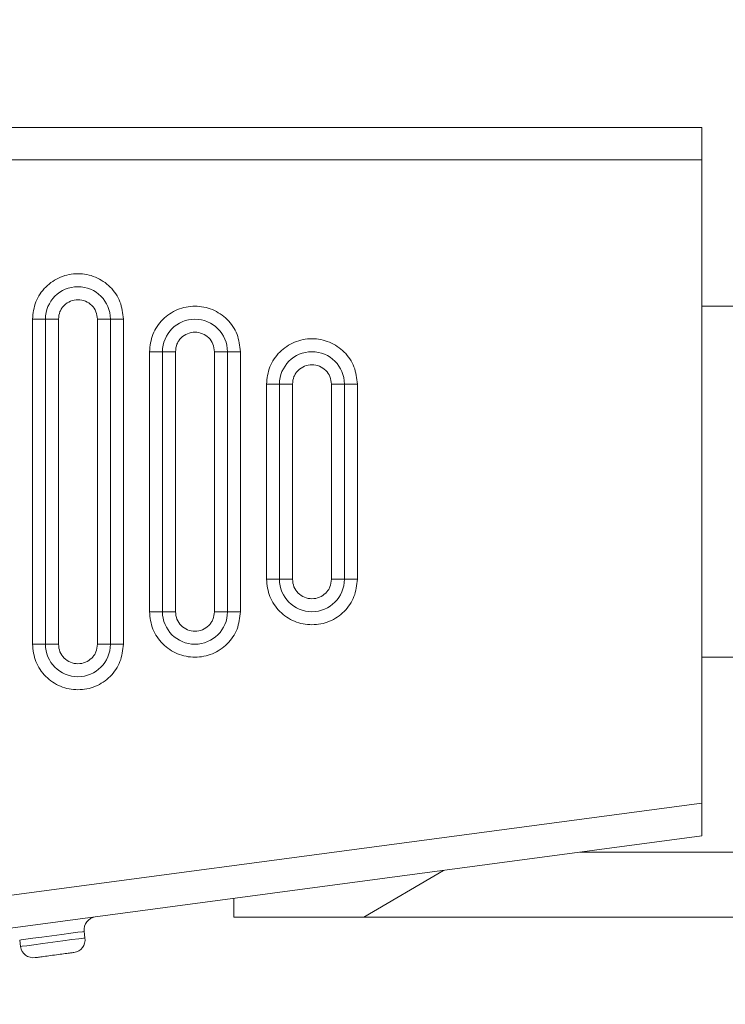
# Model space of a CAD drawing. Header units: inches. Extents: x 0.54 to 10.46, y 0.74 to 7.76.
# Tile 26 of 52: x 6.65 to 6.84, y 4.87 to 5.14. Entities that reach past the tile are written whole.
import ezdxf

# ---------------------------------------------------------------- set-up
doc = ezdxf.new("R2010")
doc.units = ezdxf.units.IN
doc.header["$MEASUREMENT"] = 0
doc.layers.add('BG', color=7, linetype='Continuous')
doc.layers.add('MCG-INT-4FT', color=7, linetype='Continuous')

# ---------------------------------------------------------------- blocks, each defined once
blk = doc.blocks.new('block 2')
at = {"layer": 'BG', "true_color": 0xffffff}
h = blk.add_hatch(color=7, dxfattribs=at)
h.dxf.hatch_style = 2
edge = h.paths.add_edge_path()
edge.add_spline(control_points=[(10.29599, 0.90612), (10.29599, 0.90612), (0.87112, 0.90612), (0.87112, 0.90612), (0.87016, 0.90612), (0.86938, 0.90689), (0.86938, 0.90785), (0.86938, 0.90785), (0.86938, 7.59215), (0.86938, 7.59215), (0.86938, 7.59311), (0.87016, 7.59389), (0.87112, 7.59389), (0.87112, 7.59389), (10.29599, 7.59389), (10.29599, 7.59389), (10.29696, 7.59389), (10.29773, 7.59311), (10.29773, 7.59215), (10.29773, 7.59215), (10.29773, 0.90785), (10.29773, 0.90785), (10.29773, 0.90689), (10.29696, 0.90612), (10.29599, 0.90612)], knot_values=[0, 0, 0, 0, 1, 1, 1, 2, 2, 2, 3, 3, 3, 4, 4, 4, 5, 5, 5, 6, 6, 6, 7, 7, 7, 8, 8, 8, 8], degree=3, periodic=1)
h.paths.add_polyline_path([(0.87286, 0.90959), (10.29426, 0.90959), (10.29426, 7.59042), (0.87286, 7.59042)])
at = {"layer": 'BG', "lineweight": 0}
blk.add_open_spline([(10.29599, 0.90612), (10.29599, 0.90612), (0.87112, 0.90612), (0.87112, 0.90612), (0.87016, 0.90612), (0.86938, 0.90689), (0.86938, 0.90785), (0.86938, 0.90785), (0.86938, 7.59215), (0.86938, 7.59215), (0.86938, 7.59311), (0.87016, 7.59389), (0.87112, 7.59389), (0.87112, 7.59389), (10.29599, 7.59389), (10.29599, 7.59389), (10.29696, 7.59389), (10.29773, 7.59311), (10.29773, 7.59215), (10.29773, 7.59215), (10.29773, 0.90785), (10.29773, 0.90785), (10.29773, 0.90689), (10.29696, 0.90612), (10.29599, 0.90612)], degree=3, knots=[0, 0, 0, 0, 1, 1, 1, 2, 2, 2, 3, 3, 3, 4, 4, 4, 5, 5, 5, 6, 6, 6, 7, 7, 7, 8, 8, 8, 8], dxfattribs=at)
blk = doc.blocks.new('block 62')
at = {"layer": 'BG', "true_color": 0xffffff}
h = blk.add_hatch(color=7, dxfattribs=at)
h.dxf.hatch_style = 2
edge = h.paths.add_edge_path()
edge.add_spline(control_points=[(10.46309, 0.739), (10.46309, 0.739), (0.53691, 0.739), (0.53691, 0.739), (0.53595, 0.739), (0.53517, 0.73978), (0.53517, 0.74074), (0.53517, 0.74074), (0.53517, 7.75926), (0.53517, 7.75926), (0.53517, 7.76022), (0.53595, 7.761), (0.53691, 7.761), (0.53691, 7.761), (10.46309, 7.761), (10.46309, 7.761), (10.46406, 7.761), (10.46483, 7.76022), (10.46483, 7.75926), (10.46483, 7.75926), (10.46483, 0.74074), (10.46483, 0.74074), (10.46483, 0.73978), (10.46406, 0.739), (10.46309, 0.739)], knot_values=[0, 0, 0, 0, 1, 1, 1, 2, 2, 2, 3, 3, 3, 4, 4, 4, 5, 5, 5, 6, 6, 6, 7, 7, 7, 8, 8, 8, 8], degree=3, periodic=1)
h.paths.add_polyline_path([(0.53864, 0.74248), (10.46136, 0.74248), (10.46136, 7.75752), (0.53864, 7.75752)])
at = {"layer": 'BG', "lineweight": 0}
blk.add_open_spline([(10.46309, 0.739), (10.46309, 0.739), (0.53691, 0.739), (0.53691, 0.739), (0.53595, 0.739), (0.53517, 0.73978), (0.53517, 0.74074), (0.53517, 0.74074), (0.53517, 7.75926), (0.53517, 7.75926), (0.53517, 7.76022), (0.53595, 7.761), (0.53691, 7.761), (0.53691, 7.761), (10.46309, 7.761), (10.46309, 7.761), (10.46406, 7.761), (10.46483, 7.76022), (10.46483, 7.75926), (10.46483, 7.75926), (10.46483, 0.74074), (10.46483, 0.74074), (10.46483, 0.73978), (10.46406, 0.739), (10.46309, 0.739)], degree=3, knots=[0, 0, 0, 0, 1, 1, 1, 2, 2, 2, 3, 3, 3, 4, 4, 4, 5, 5, 5, 6, 6, 6, 7, 7, 7, 8, 8, 8, 8], dxfattribs=at)
blk = doc.blocks.new('block 1333')
at = {"layer": 'MCG-INT-4FT', "color": 7, "lineweight": 5, "true_color": 0xffffff}
blk.add_lwpolyline([(6.66089, 4.97201), (6.66089, 5.06025)], dxfattribs=at)
blk = doc.blocks.new('block 1334')
at = {"layer": 'MCG-INT-4FT', "color": 7, "lineweight": 5, "true_color": 0xffffff}
blk.add_open_spline([(6.66089, 5.06025), (6.66097, 5.06096), (6.66105, 5.06167), (6.66131, 5.06232), (6.66143, 5.06263), (6.6616, 5.06293), (6.66179, 5.06321), (6.66198, 5.06349), (6.6622, 5.06375), (6.66244, 5.06399), (6.66293, 5.06448), (6.66352, 5.06487), (6.66416, 5.06514), (6.6648, 5.0654), (6.66549, 5.06554), (6.66619, 5.06554), (6.66688, 5.06554), (6.66757, 5.0654), (6.66821, 5.06514), (6.66885, 5.06487), (6.66943, 5.06448), (6.66993, 5.06399), (6.67042, 5.06351), (6.67082, 5.06293), (6.67106, 5.06229), (6.67131, 5.06165), (6.6714, 5.06095), (6.67148, 5.06025)], degree=3, knots=[0, 0, 0, 0, 1, 1, 1, 2, 2, 2, 3, 3, 3, 4, 4, 4, 5, 5, 5, 6, 6, 6, 7, 7, 7, 8, 8, 8, 9, 9, 9, 9], dxfattribs=at)
blk = doc.blocks.new('block 1335')
at = {"layer": 'MCG-INT-4FT', "color": 7, "lineweight": 5, "true_color": 0xffffff}
blk.add_lwpolyline([(6.67148, 5.06025), (6.67148, 4.97201)], dxfattribs=at)
blk = doc.blocks.new('block 1336')
at = {"layer": 'MCG-INT-4FT', "color": 7, "lineweight": 5, "true_color": 0xffffff}
blk.add_open_spline([(6.66089, 4.97201), (6.66098, 4.97131), (6.66106, 4.97061), (6.66131, 4.96996), (6.66155, 4.96933), (6.66195, 4.96875), (6.66244, 4.96826), (6.66294, 4.96777), (6.66352, 4.96738), (6.66416, 4.96712), (6.6648, 4.96685), (6.66549, 4.96671), (6.66619, 4.96671), (6.66688, 4.96671), (6.66757, 4.96685), (6.66821, 4.96712), (6.66885, 4.96738), (6.66944, 4.96778), (6.66993, 4.96826), (6.67017, 4.9685), (6.67039, 4.96876), (6.67059, 4.96905), (6.67078, 4.96932), (6.67094, 4.96962), (6.67106, 4.96993), (6.67132, 4.97059), (6.6714, 4.9713), (6.67148, 4.97201)], degree=3, knots=[0, 0, 0, 0, 1, 1, 1, 2, 2, 2, 3, 3, 3, 4, 4, 4, 5, 5, 5, 6, 6, 6, 7, 7, 7, 8, 8, 8, 9, 9, 9, 9], dxfattribs=at)
blk = doc.blocks.new('block 1337')
at = {"layer": 'MCG-INT-4FT', "color": 7, "lineweight": 5, "true_color": 0xffffff}
blk.add_lwpolyline([(6.67501, 5.06025), (6.67501, 4.97201)], dxfattribs=at)
blk = doc.blocks.new('block 1338')
at = {"layer": 'MCG-INT-4FT', "color": 7, "lineweight": 5, "true_color": 0xffffff}
blk.add_lwpolyline([(6.67501, 4.97201), (6.67148, 4.97201)], dxfattribs=at)
blk = doc.blocks.new('block 1339')
at = {"layer": 'MCG-INT-4FT', "color": 7, "lineweight": 5, "true_color": 0xffffff}
blk.add_lwpolyline([(6.67148, 5.06025), (6.67501, 5.06025)], dxfattribs=at)
blk = doc.blocks.new('block 1350')
at = {"layer": 'MCG-INT-4FT', "color": 7, "lineweight": 5, "true_color": 0xffffff}
blk.add_lwpolyline([(6.69266, 4.98083), (6.69266, 5.05142)], dxfattribs=at)
blk = doc.blocks.new('block 1351')
at = {"layer": 'MCG-INT-4FT', "color": 7, "lineweight": 5, "true_color": 0xffffff}
blk.add_open_spline([(6.69266, 5.05142), (6.69274, 5.05213), (6.69282, 5.05284), (6.69307, 5.0535), (6.6932, 5.05381), (6.69336, 5.05411), (6.69355, 5.05438), (6.69375, 5.05467), (6.69397, 5.05493), (6.69421, 5.05517), (6.6947, 5.05565), (6.69529, 5.05605), (6.69593, 5.05631), (6.69657, 5.05658), (6.69726, 5.05672), (6.69795, 5.05672), (6.69865, 5.05672), (6.69934, 5.05658), (6.69998, 5.05631), (6.70062, 5.05605), (6.7012, 5.05566), (6.7017, 5.05517), (6.70218, 5.05468), (6.70259, 5.0541), (6.70283, 5.05347), (6.70308, 5.05282), (6.70316, 5.05212), (6.70325, 5.05142)], degree=3, knots=[0, 0, 0, 0, 1, 1, 1, 2, 2, 2, 3, 3, 3, 4, 4, 4, 5, 5, 5, 6, 6, 6, 7, 7, 7, 8, 8, 8, 9, 9, 9, 9], dxfattribs=at)
blk = doc.blocks.new('block 1352')
at = {"layer": 'MCG-INT-4FT', "color": 7, "lineweight": 5, "true_color": 0xffffff}
blk.add_lwpolyline([(6.70325, 5.05142), (6.70325, 4.98083)], dxfattribs=at)
blk = doc.blocks.new('block 1353')
at = {"layer": 'MCG-INT-4FT', "color": 7, "lineweight": 5, "true_color": 0xffffff}
blk.add_open_spline([(6.69266, 4.98083), (6.69274, 4.98013), (6.69282, 4.97943), (6.69307, 4.97878), (6.69332, 4.97815), (6.69372, 4.97757), (6.69421, 4.97709), (6.6947, 4.9766), (6.69529, 4.97621), (6.69593, 4.97594), (6.69657, 4.97568), (6.69726, 4.97554), (6.69795, 4.97554), (6.69865, 4.97554), (6.69934, 4.97567), (6.69998, 4.97594), (6.70062, 4.97621), (6.7012, 4.9766), (6.7017, 4.97709), (6.70194, 4.97733), (6.70216, 4.97759), (6.70235, 4.97787), (6.70254, 4.97815), (6.70271, 4.97845), (6.70283, 4.97876), (6.70309, 4.97941), (6.70317, 4.98012), (6.70325, 4.98083)], degree=3, knots=[0, 0, 0, 0, 1, 1, 1, 2, 2, 2, 3, 3, 3, 4, 4, 4, 5, 5, 5, 6, 6, 6, 7, 7, 7, 8, 8, 8, 9, 9, 9, 9], dxfattribs=at)
blk = doc.blocks.new('block 1361')
at = {"layer": 'MCG-INT-4FT', "color": 7, "lineweight": 5, "true_color": 0xffffff}
blk.add_lwpolyline([(6.70678, 5.05142), (6.70678, 4.98083)], dxfattribs=at)
blk = doc.blocks.new('block 1362')
at = {"layer": 'MCG-INT-4FT', "color": 7, "lineweight": 5, "true_color": 0xffffff}
blk.add_open_spline([(6.70678, 4.98083), (6.70671, 4.98083), (6.70651, 4.98083), (6.70651, 4.98083), (6.70651, 4.98083), (6.70618, 4.98083), (6.70618, 4.98083), (6.70618, 4.98083), (6.70574, 4.98083), (6.70574, 4.98083), (6.70574, 4.98083), (6.70521, 4.98083), (6.70521, 4.98083), (6.70521, 4.98083), (6.7046, 4.98083), (6.7046, 4.98083), (6.7046, 4.98083), (6.70394, 4.98083), (6.70394, 4.98083), (6.70394, 4.98083), (6.70325, 4.98083), (6.70325, 4.98083)], degree=3, knots=[0, 0, 0, 0, 1, 1, 1, 2, 2, 2, 3, 3, 3, 4, 4, 4, 5, 5, 5, 6, 6, 6, 7, 7, 7, 7], dxfattribs=at)
blk = doc.blocks.new('block 1363')
at = {"layer": 'MCG-INT-4FT', "color": 7, "lineweight": 5, "true_color": 0xffffff}
blk.add_lwpolyline([(6.70325, 5.05142), (6.70678, 5.05142)], dxfattribs=at)
blk = doc.blocks.new('block 1367')
at = {"layer": 'MCG-INT-4FT', "color": 7, "lineweight": 5, "true_color": 0xffffff}
blk.add_lwpolyline([(6.72442, 4.98966), (6.72442, 5.0426)], dxfattribs=at)
blk = doc.blocks.new('block 1368')
at = {"layer": 'MCG-INT-4FT', "color": 7, "lineweight": 5, "true_color": 0xffffff}
blk.add_open_spline([(6.72442, 5.0426), (6.7245, 5.04331), (6.72458, 5.04402), (6.72484, 5.04467), (6.72496, 5.04498), (6.72513, 5.04528), (6.72532, 5.04556), (6.72551, 5.04584), (6.72573, 5.0461), (6.72598, 5.04634), (6.72647, 5.04683), (6.72705, 5.04722), (6.72769, 5.04749), (6.72833, 5.04776), (6.72903, 5.04789), (6.72972, 5.04789), (6.73041, 5.04789), (6.73111, 5.04775), (6.73174, 5.04749), (6.73238, 5.04722), (6.73297, 5.04683), (6.73346, 5.04634), (6.73395, 5.04586), (6.73435, 5.04528), (6.7346, 5.04465), (6.73485, 5.044), (6.73493, 5.0433), (6.73501, 5.0426)], degree=3, knots=[0, 0, 0, 0, 1, 1, 1, 2, 2, 2, 3, 3, 3, 4, 4, 4, 5, 5, 5, 6, 6, 6, 7, 7, 7, 8, 8, 8, 9, 9, 9, 9], dxfattribs=at)
blk = doc.blocks.new('block 1369')
at = {"layer": 'MCG-INT-4FT', "color": 7, "lineweight": 5, "true_color": 0xffffff}
blk.add_lwpolyline([(6.73501, 5.0426), (6.73501, 4.98966)], dxfattribs=at)
blk = doc.blocks.new('block 1370')
at = {"layer": 'MCG-INT-4FT', "color": 7, "lineweight": 5, "true_color": 0xffffff}
blk.add_open_spline([(6.72442, 4.98966), (6.72451, 4.98895), (6.72459, 4.98825), (6.72484, 4.98761), (6.72508, 4.98698), (6.72549, 4.9864), (6.72598, 4.98591), (6.72647, 4.98542), (6.72705, 4.98503), (6.72769, 4.98476), (6.72833, 4.9845), (6.72903, 4.98436), (6.72972, 4.98436), (6.73041, 4.98436), (6.7311, 4.9845), (6.73174, 4.98476), (6.73238, 4.98503), (6.73297, 4.98543), (6.73346, 4.98591), (6.73371, 4.98615), (6.73393, 4.98641), (6.73412, 4.98669), (6.73431, 4.98697), (6.73447, 4.98727), (6.7346, 4.98758), (6.73486, 4.98823), (6.73493, 4.98894), (6.73501, 4.98966)], degree=3, knots=[0, 0, 0, 0, 1, 1, 1, 2, 2, 2, 3, 3, 3, 4, 4, 4, 5, 5, 5, 6, 6, 6, 7, 7, 7, 8, 8, 8, 9, 9, 9, 9], dxfattribs=at)
blk = doc.blocks.new('block 1371')
at = {"layer": 'MCG-INT-4FT', "color": 7, "lineweight": 5, "true_color": 0xffffff}
blk.add_lwpolyline([(6.72089, 4.98966), (6.72089, 5.0426)], dxfattribs=at)
blk = doc.blocks.new('block 1372')
at = {"layer": 'MCG-INT-4FT', "color": 7, "lineweight": 5, "true_color": 0xffffff}
blk.add_lwpolyline([(6.72442, 5.0426), (6.72089, 5.0426)], dxfattribs=at)
blk = doc.blocks.new('block 1373')
at = {"layer": 'MCG-INT-4FT', "color": 7, "lineweight": 5, "true_color": 0xffffff}
blk.add_lwpolyline([(6.72442, 4.98966), (6.72089, 4.98966)], dxfattribs=at)
blk = doc.blocks.new('block 1374')
at = {"layer": 'MCG-INT-4FT', "color": 7, "lineweight": 5, "true_color": 0xffffff}
blk.add_lwpolyline([(6.68913, 4.98083), (6.68913, 5.05142)], dxfattribs=at)
blk = doc.blocks.new('block 1375')
at = {"layer": 'MCG-INT-4FT', "color": 7, "lineweight": 5, "true_color": 0xffffff}
blk.add_lwpolyline([(6.69266, 5.05142), (6.68913, 5.05142)], dxfattribs=at)
blk = doc.blocks.new('block 1376')
at = {"layer": 'MCG-INT-4FT', "color": 7, "lineweight": 5, "true_color": 0xffffff}
blk.add_lwpolyline([(6.69266, 4.98083), (6.68913, 4.98083)], dxfattribs=at)
blk = doc.blocks.new('block 1377')
at = {"layer": 'MCG-INT-4FT', "color": 7, "lineweight": 5, "true_color": 0xffffff}
blk.add_lwpolyline([(6.73854, 5.0426), (6.73854, 4.98966)], dxfattribs=at)
blk = doc.blocks.new('block 1378')
at = {"layer": 'MCG-INT-4FT', "color": 7, "lineweight": 5, "true_color": 0xffffff}
blk.add_lwpolyline([(6.73854, 4.98966), (6.73501, 4.98966)], dxfattribs=at)
blk = doc.blocks.new('block 1379')
at = {"layer": 'MCG-INT-4FT', "color": 7, "lineweight": 5, "true_color": 0xffffff}
blk.add_lwpolyline([(6.73501, 5.0426), (6.73854, 5.0426)], dxfattribs=at)
blk = doc.blocks.new('block 1380')
at = {"layer": 'MCG-INT-4FT', "color": 7, "lineweight": 5, "true_color": 0xffffff}
blk.add_lwpolyline([(6.65736, 4.97201), (6.65736, 5.06025)], dxfattribs=at)
blk = doc.blocks.new('block 1381')
at = {"layer": 'MCG-INT-4FT', "color": 7, "lineweight": 5, "true_color": 0xffffff}
blk.add_lwpolyline([(6.66089, 5.06025), (6.65736, 5.06025)], dxfattribs=at)
blk = doc.blocks.new('block 1382')
at = {"layer": 'MCG-INT-4FT', "color": 7, "lineweight": 5, "true_color": 0xffffff}
blk.add_lwpolyline([(6.66089, 4.97201), (6.65736, 4.97201)], dxfattribs=at)
blk = doc.blocks.new('block 1387')
at = {"layer": 'MCG-INT-4FT', "color": 7, "lineweight": 5, "true_color": 0xffffff}
blk.add_open_spline([(6.65736, 4.97201), (6.65736, 4.96713), (6.66131, 4.96318), (6.66619, 4.96318), (6.67106, 4.96318), (6.67501, 4.96713), (6.67501, 4.97201)], degree=3, knots=[0, 0, 0, 0, 1, 1, 1, 2, 2, 2, 2], dxfattribs=at)
blk = doc.blocks.new('block 1388')
at = {"layer": 'MCG-INT-4FT', "color": 7, "lineweight": 5, "true_color": 0xffffff}
blk.add_open_spline([(6.70678, 5.05142), (6.70678, 5.0563), (6.70283, 5.06025), (6.69795, 5.06025), (6.69308, 5.06025), (6.68913, 5.0563), (6.68913, 5.05142)], degree=3, knots=[0, 0, 0, 0, 1, 1, 1, 2, 2, 2, 2], dxfattribs=at)
blk = doc.blocks.new('block 1389')
at = {"layer": 'MCG-INT-4FT', "color": 7, "lineweight": 5, "true_color": 0xffffff}
blk.add_open_spline([(6.67501, 5.06025), (6.67501, 5.06512), (6.67106, 5.06907), (6.66619, 5.06907), (6.66131, 5.06907), (6.65736, 5.06512), (6.65736, 5.06025)], degree=3, knots=[0, 0, 0, 0, 1, 1, 1, 2, 2, 2, 2], dxfattribs=at)
blk = doc.blocks.new('block 1390')
at = {"layer": 'MCG-INT-4FT', "color": 7, "lineweight": 5, "true_color": 0xffffff}
blk.add_open_spline([(6.68913, 4.98083), (6.68913, 4.97596), (6.69308, 4.97201), (6.69795, 4.97201), (6.70283, 4.97201), (6.70678, 4.97596), (6.70678, 4.98083)], degree=3, knots=[0, 0, 0, 0, 1, 1, 1, 2, 2, 2, 2], dxfattribs=at)
blk = doc.blocks.new('block 1391')
at = {"layer": 'MCG-INT-4FT', "color": 7, "lineweight": 5, "true_color": 0xffffff}
blk.add_open_spline([(6.73854, 5.0426), (6.73854, 5.04747), (6.73459, 5.05142), (6.72972, 5.05142), (6.72485, 5.05142), (6.72089, 5.04747), (6.72089, 5.0426)], degree=3, knots=[0, 0, 0, 0, 1, 1, 1, 2, 2, 2, 2], dxfattribs=at)
blk = doc.blocks.new('block 1392')
at = {"layer": 'MCG-INT-4FT', "color": 7, "lineweight": 5, "true_color": 0xffffff}
blk.add_open_spline([(6.72089, 4.98966), (6.72089, 4.98478), (6.72485, 4.98083), (6.72972, 4.98083), (6.73459, 4.98083), (6.73854, 4.98478), (6.73854, 4.98966)], degree=3, knots=[0, 0, 0, 0, 1, 1, 1, 2, 2, 2, 2], dxfattribs=at)
blk = doc.blocks.new('block 1399')
at = {"layer": 'MCG-INT-4FT', "color": 7, "lineweight": 5, "true_color": 0xffffff}
blk.add_lwpolyline([(6.65383, 5.06025), (6.65736, 5.06025)], dxfattribs=at)
blk = doc.blocks.new('block 1400')
at = {"layer": 'MCG-INT-4FT', "color": 7, "lineweight": 5, "true_color": 0xffffff}
blk.add_open_spline([(6.67854, 5.06025), (6.67835, 5.06186), (6.67817, 5.06348), (6.6776, 5.06497), (6.67703, 5.06646), (6.67608, 5.06784), (6.67492, 5.06898), (6.67376, 5.07013), (6.6724, 5.07104), (6.67091, 5.07166), (6.66942, 5.07228), (6.6678, 5.0726), (6.66619, 5.0726), (6.66457, 5.0726), (6.66295, 5.07228), (6.66146, 5.07166), (6.65997, 5.07104), (6.65861, 5.07013), (6.65745, 5.06898), (6.65629, 5.06784), (6.65534, 5.06646), (6.65477, 5.06497), (6.6542, 5.06348), (6.65402, 5.06186), (6.65383, 5.06025)], degree=3, knots=[0, 0, 0, 0, 1, 1, 1, 2, 2, 2, 3, 3, 3, 4, 4, 4, 5, 5, 5, 6, 6, 6, 7, 7, 7, 8, 8, 8, 8], dxfattribs=at)
blk = doc.blocks.new('block 1401')
at = {"layer": 'MCG-INT-4FT', "color": 7, "lineweight": 5, "true_color": 0xffffff}
blk.add_lwpolyline([(6.67854, 5.06025), (6.67501, 5.06025)], dxfattribs=at)
blk = doc.blocks.new('block 1402')
at = {"layer": 'MCG-INT-4FT', "color": 7, "lineweight": 5, "true_color": 0xffffff}
blk.add_lwpolyline([(6.6856, 5.05142), (6.68913, 5.05142)], dxfattribs=at)
blk = doc.blocks.new('block 1403')
at = {"layer": 'MCG-INT-4FT', "color": 7, "lineweight": 5, "true_color": 0xffffff}
blk.add_open_spline([(6.71031, 5.05142), (6.71012, 5.05304), (6.70993, 5.05465), (6.70937, 5.05614), (6.7088, 5.05764), (6.70785, 5.05901), (6.70669, 5.06016), (6.70553, 5.0613), (6.70417, 5.06222), (6.70268, 5.06284), (6.70119, 5.06345), (6.69957, 5.06378), (6.69795, 5.06378), (6.69633, 5.06378), (6.69471, 5.06345), (6.69322, 5.06284), (6.69174, 5.06222), (6.69037, 5.0613), (6.68922, 5.06016), (6.68806, 5.05901), (6.68711, 5.05764), (6.68654, 5.05614), (6.68597, 5.05465), (6.68578, 5.05304), (6.6856, 5.05142)], degree=3, knots=[0, 0, 0, 0, 1, 1, 1, 2, 2, 2, 3, 3, 3, 4, 4, 4, 5, 5, 5, 6, 6, 6, 7, 7, 7, 8, 8, 8, 8], dxfattribs=at)
blk = doc.blocks.new('block 1404')
at = {"layer": 'MCG-INT-4FT', "color": 7, "lineweight": 5, "true_color": 0xffffff}
blk.add_lwpolyline([(6.71031, 5.05142), (6.70678, 5.05142)], dxfattribs=at)
blk = doc.blocks.new('block 1405')
at = {"layer": 'MCG-INT-4FT', "color": 7, "lineweight": 5, "true_color": 0xffffff}
blk.add_lwpolyline([(6.71736, 5.0426), (6.72089, 5.0426)], dxfattribs=at)
blk = doc.blocks.new('block 1406')
at = {"layer": 'MCG-INT-4FT', "color": 7, "lineweight": 5, "true_color": 0xffffff}
blk.add_open_spline([(6.74207, 5.0426), (6.74189, 5.04421), (6.7417, 5.04583), (6.74113, 5.04732), (6.74056, 5.04882), (6.73961, 5.05019), (6.73845, 5.05133), (6.7373, 5.05248), (6.73594, 5.05339), (6.73445, 5.05401), (6.73296, 5.05463), (6.73134, 5.05495), (6.72972, 5.05495), (6.7281, 5.05495), (6.72648, 5.05463), (6.72499, 5.05401), (6.7235, 5.05339), (6.72214, 5.05248), (6.72098, 5.05133), (6.71983, 5.05019), (6.71887, 5.04882), (6.7183, 5.04732), (6.71774, 5.04583), (6.71755, 5.04421), (6.71736, 5.0426)], degree=3, knots=[0, 0, 0, 0, 1, 1, 1, 2, 2, 2, 3, 3, 3, 4, 4, 4, 5, 5, 5, 6, 6, 6, 7, 7, 7, 8, 8, 8, 8], dxfattribs=at)
blk = doc.blocks.new('block 1407')
at = {"layer": 'MCG-INT-4FT', "color": 7, "lineweight": 5, "true_color": 0xffffff}
blk.add_lwpolyline([(6.74207, 5.0426), (6.73854, 5.0426)], dxfattribs=at)
blk = doc.blocks.new('block 1414')
at = {"layer": 'MCG-INT-4FT', "color": 7, "lineweight": 5, "true_color": 0xffffff}
blk.add_lwpolyline([(6.67501, 4.97201), (6.67854, 4.97201)], dxfattribs=at)
blk = doc.blocks.new('block 1415')
at = {"layer": 'MCG-INT-4FT', "color": 7, "lineweight": 5, "true_color": 0xffffff}
blk.add_open_spline([(6.65383, 4.97201), (6.65402, 4.97039), (6.6542, 4.96878), (6.65477, 4.96729), (6.65534, 4.96579), (6.65629, 4.96442), (6.65745, 4.96327), (6.65861, 4.96213), (6.65997, 4.96121), (6.66146, 4.96059), (6.66295, 4.95998), (6.66457, 4.95965), (6.66619, 4.95965), (6.6678, 4.95965), (6.66942, 4.95998), (6.67091, 4.96059), (6.6724, 4.96121), (6.67376, 4.96213), (6.67492, 4.96327), (6.67608, 4.96442), (6.67703, 4.96579), (6.6776, 4.96729), (6.67817, 4.96878), (6.67835, 4.97039), (6.67854, 4.97201)], degree=3, knots=[0, 0, 0, 0, 1, 1, 1, 2, 2, 2, 3, 3, 3, 4, 4, 4, 5, 5, 5, 6, 6, 6, 7, 7, 7, 8, 8, 8, 8], dxfattribs=at)
blk = doc.blocks.new('block 1416')
at = {"layer": 'MCG-INT-4FT', "color": 7, "lineweight": 5, "true_color": 0xffffff}
blk.add_lwpolyline([(6.65383, 4.97201), (6.65736, 4.97201)], dxfattribs=at)
blk = doc.blocks.new('block 1417')
at = {"layer": 'MCG-INT-4FT', "color": 7, "lineweight": 5, "true_color": 0xffffff}
blk.add_lwpolyline([(6.70678, 4.98083), (6.71031, 4.98083)], dxfattribs=at)
blk = doc.blocks.new('block 1418')
at = {"layer": 'MCG-INT-4FT', "color": 7, "lineweight": 5, "true_color": 0xffffff}
blk.add_open_spline([(6.6856, 4.98083), (6.68578, 4.97922), (6.68597, 4.9776), (6.68654, 4.97611), (6.68711, 4.97461), (6.68806, 4.97324), (6.68922, 4.97209), (6.69037, 4.97095), (6.69174, 4.97004), (6.69322, 4.96942), (6.69471, 4.9688), (6.69633, 4.96848), (6.69795, 4.96848), (6.69957, 4.96848), (6.70119, 4.9688), (6.70268, 4.96942), (6.70417, 4.97004), (6.70553, 4.97095), (6.70669, 4.97209), (6.70785, 4.97324), (6.7088, 4.97461), (6.70937, 4.97611), (6.70993, 4.9776), (6.71012, 4.97922), (6.71031, 4.98083)], degree=3, knots=[0, 0, 0, 0, 1, 1, 1, 2, 2, 2, 3, 3, 3, 4, 4, 4, 5, 5, 5, 6, 6, 6, 7, 7, 7, 8, 8, 8, 8], dxfattribs=at)
blk = doc.blocks.new('block 1419')
at = {"layer": 'MCG-INT-4FT', "color": 7, "lineweight": 5, "true_color": 0xffffff}
blk.add_lwpolyline([(6.6856, 4.98083), (6.68913, 4.98083)], dxfattribs=at)
blk = doc.blocks.new('block 1420')
at = {"layer": 'MCG-INT-4FT', "color": 7, "lineweight": 5, "true_color": 0xffffff}
blk.add_lwpolyline([(6.73854, 4.98966), (6.74207, 4.98966)], dxfattribs=at)
blk = doc.blocks.new('block 1421')
at = {"layer": 'MCG-INT-4FT', "color": 7, "lineweight": 5, "true_color": 0xffffff}
blk.add_open_spline([(6.71736, 4.98966), (6.71755, 4.98804), (6.71774, 4.98643), (6.7183, 4.98493), (6.71887, 4.98344), (6.71983, 4.98206), (6.72098, 4.98092), (6.72214, 4.97978), (6.7235, 4.97886), (6.72499, 4.97824), (6.72648, 4.97762), (6.7281, 4.9773), (6.72972, 4.9773), (6.73134, 4.9773), (6.73296, 4.97762), (6.73445, 4.97824), (6.73594, 4.97886), (6.7373, 4.97978), (6.73845, 4.98092), (6.73961, 4.98206), (6.74056, 4.98344), (6.74113, 4.98493), (6.7417, 4.98643), (6.74189, 4.98804), (6.74207, 4.98966)], degree=3, knots=[0, 0, 0, 0, 1, 1, 1, 2, 2, 2, 3, 3, 3, 4, 4, 4, 5, 5, 5, 6, 6, 6, 7, 7, 7, 8, 8, 8, 8], dxfattribs=at)
blk = doc.blocks.new('block 1422')
at = {"layer": 'MCG-INT-4FT', "color": 7, "lineweight": 5, "true_color": 0xffffff}
blk.add_lwpolyline([(6.71736, 4.98966), (6.72089, 4.98966)], dxfattribs=at)
blk = doc.blocks.new('block 1427')
at = {"layer": 'MCG-INT-4FT', "color": 7, "lineweight": 5, "true_color": 0xffffff}
blk.add_lwpolyline([(6.67854, 4.97201), (6.67854, 5.06025)], dxfattribs=at)
blk = doc.blocks.new('block 1428')
at = {"layer": 'MCG-INT-4FT', "color": 7, "lineweight": 5, "true_color": 0xffffff}
blk.add_lwpolyline([(6.65383, 5.06025), (6.65383, 4.97201)], dxfattribs=at)
blk = doc.blocks.new('block 1429')
at = {"layer": 'MCG-INT-4FT', "color": 7, "lineweight": 5, "true_color": 0xffffff}
blk.add_lwpolyline([(6.6856, 5.05142), (6.6856, 4.98083)], dxfattribs=at)
blk = doc.blocks.new('block 1430')
at = {"layer": 'MCG-INT-4FT', "color": 7, "lineweight": 5, "true_color": 0xffffff}
blk.add_lwpolyline([(6.71031, 4.98083), (6.71031, 5.05142)], dxfattribs=at)
blk = doc.blocks.new('block 1431')
at = {"layer": 'MCG-INT-4FT', "color": 7, "lineweight": 5, "true_color": 0xffffff}
blk.add_lwpolyline([(6.74207, 4.98966), (6.74207, 5.0426)], dxfattribs=at)
blk = doc.blocks.new('block 1432')
at = {"layer": 'MCG-INT-4FT', "color": 7, "lineweight": 5, "true_color": 0xffffff}
blk.add_lwpolyline([(6.71736, 5.0426), (6.71736, 4.98966)], dxfattribs=at)
blk = doc.blocks.new('block 1439')
at = {"layer": 'MCG-INT-4FT', "color": 7, "lineweight": 5, "true_color": 0xffffff}
blk.add_lwpolyline([(6.83561, 4.92885), (6.57202, 4.8937)], dxfattribs=at)
blk = doc.blocks.new('block 1442')
at = {"layer": 'MCG-INT-4FT', "color": 7, "lineweight": 5, "true_color": 0xffffff}
blk.add_lwpolyline([(6.49147, 5.10348), (6.83561, 5.10348)], dxfattribs=at)
blk = doc.blocks.new('block 1443')
at = {"layer": 'MCG-INT-4FT', "color": 7, "lineweight": 5, "true_color": 0xffffff}
blk.add_lwpolyline([(6.83561, 5.10348), (6.83561, 4.92885)], dxfattribs=at)
blk = doc.blocks.new('block 1447')
at = {"layer": 'MCG-INT-4FT', "color": 7, "lineweight": 5, "true_color": 0xffffff}
blk.add_lwpolyline([(6.83561, 5.11231), (6.49147, 5.11231)], dxfattribs=at)
blk = doc.blocks.new('block 1448')
at = {"layer": 'MCG-INT-4FT', "color": 7, "lineweight": 5, "true_color": 0xffffff}
blk.add_lwpolyline([(6.83561, 5.10348), (6.83561, 5.11231)], dxfattribs=at)
blk = doc.blocks.new('block 1450')
at = {"layer": 'MCG-INT-4FT', "color": 7, "lineweight": 5, "true_color": 0xffffff}
blk.add_lwpolyline([(6.83561, 4.91995), (6.83561, 4.92885)], dxfattribs=at)
blk = doc.blocks.new('block 1451')
at = {"layer": 'MCG-INT-4FT', "color": 7, "lineweight": 5, "true_color": 0xffffff}
blk.add_lwpolyline([(6.83561, 4.91995), (6.57318, 4.88496)], dxfattribs=at)
blk = doc.blocks.new('block 1478')
at = {"layer": 'MCG-INT-4FT', "color": 7, "lineweight": 5, "true_color": 0xffffff}
blk.add_open_spline([(6.67089, 4.89798), (6.66896, 4.89773), (6.6676, 4.89595), (6.66786, 4.89402)], degree=3, dxfattribs=at)
blk = doc.blocks.new('block 1479')
at = {"layer": 'MCG-INT-4FT', "color": 7, "lineweight": 5, "true_color": 0xffffff}
blk.add_lwpolyline([(6.66786, 4.89402), (6.66743, 4.89396), (6.66619, 4.8938), (6.66426, 4.89354), (6.66182, 4.89321), (6.65912, 4.89285), (6.65641, 4.89249), (6.65397, 4.89217), (6.65204, 4.89191), (6.6508, 4.89174), (6.65037, 4.89169)], dxfattribs=at)
blk = doc.blocks.new('block 1480')
at = {"layer": 'MCG-INT-4FT', "color": 7, "lineweight": 5, "true_color": 0xffffff}
blk.add_lwpolyline([(6.6506, 4.88994), (6.65103, 4.88999), (6.65227, 4.89016), (6.65421, 4.89042), (6.65665, 4.89074), (6.65935, 4.8911), (6.66205, 4.89146), (6.66449, 4.89179), (6.66643, 4.89205), (6.66767, 4.89221), (6.6681, 4.89227)], dxfattribs=at)
blk = doc.blocks.new('block 1481')
at = {"layer": 'MCG-INT-4FT', "color": 7, "lineweight": 5, "true_color": 0xffffff}
blk.add_open_spline([(6.66506, 4.88831), (6.667, 4.88856), (6.66835, 4.89034), (6.6681, 4.89227)], degree=3, dxfattribs=at)
blk = doc.blocks.new('block 1482')
at = {"layer": 'MCG-INT-4FT', "color": 7, "lineweight": 5, "true_color": 0xffffff}
blk.add_open_spline([(6.65457, 4.88691), (6.65465, 4.88692), (6.65472, 4.88693), (6.65498, 4.88696), (6.6551, 4.88698), (6.65527, 4.887), (6.65545, 4.88702), (6.65565, 4.88705), (6.65586, 4.88708), (6.65611, 4.88711), (6.65659, 4.88718), (6.65717, 4.88725), (6.65781, 4.88734), (6.65844, 4.88742), (6.65913, 4.88751), (6.65982, 4.88761), (6.6605, 4.8877), (6.66119, 4.88779), (6.66182, 4.88787), (6.66246, 4.88796), (6.66304, 4.88803), (6.66353, 4.8881), (6.66401, 4.88816), (6.66441, 4.88822), (6.66465, 4.88825), (6.6649, 4.88828), (6.66498, 4.88829), (6.66506, 4.88831)], degree=3, knots=[0, 0, 0, 0, 1, 1, 1, 2, 2, 2, 3, 3, 3, 4, 4, 4, 5, 5, 5, 6, 6, 6, 7, 7, 7, 8, 8, 8, 9, 9, 9, 9], dxfattribs=at)
blk = doc.blocks.new('block 1483')
at = {"layer": 'MCG-INT-4FT', "color": 7, "lineweight": 5, "true_color": 0xffffff}
blk.add_open_spline([(6.6506, 4.88994), (6.65086, 4.88801), (6.65264, 4.88665), (6.65457, 4.88691)], degree=3, dxfattribs=at)
blk = doc.blocks.new('block 1484')
at = {"layer": 'MCG-INT-4FT', "color": 7, "lineweight": 5, "true_color": 0xffffff}
blk.add_lwpolyline([(6.66786, 4.89402), (6.6681, 4.89227)], dxfattribs=at)
blk = doc.blocks.new('block 1485')
at = {"layer": 'MCG-INT-4FT', "color": 7, "lineweight": 5, "true_color": 0xffffff}
blk.add_lwpolyline([(6.65037, 4.89169), (6.6506, 4.88994)], dxfattribs=at)
blk = doc.blocks.new('block 1490')
at = {"layer": 'MCG-INT-4FT', "color": 7, "lineweight": 5, "true_color": 0xffffff}
blk.add_lwpolyline([(6.8709, 4.96848), (6.83561, 4.96848)], dxfattribs=at)
blk = doc.blocks.new('block 1491')
at = {"layer": 'MCG-INT-4FT', "color": 7, "lineweight": 5, "true_color": 0xffffff}
blk.add_lwpolyline([(6.8709, 5.06378), (6.83561, 5.06378)], dxfattribs=at)
blk = doc.blocks.new('block 1498')
at = {"layer": 'MCG-INT-4FT', "color": 7, "lineweight": 5, "true_color": 0xffffff}
blk.add_lwpolyline([(6.86208, 4.91553), (6.80252, 4.91553)], dxfattribs=at)
blk = doc.blocks.new('block 1499')
at = {"layer": 'MCG-INT-4FT', "color": 7, "lineweight": 5, "true_color": 0xffffff}
blk.add_lwpolyline([(6.76543, 4.91059), (6.74384, 4.89789)], dxfattribs=at)
blk = doc.blocks.new('block 1500')
at = {"layer": 'MCG-INT-4FT', "color": 7, "lineweight": 5, "true_color": 0xffffff}
blk.add_lwpolyline([(6.70854, 4.89789), (6.74384, 4.89789)], dxfattribs=at)
blk = doc.blocks.new('block 1501')
at = {"layer": 'MCG-INT-4FT', "color": 7, "lineweight": 5, "true_color": 0xffffff}
blk.add_lwpolyline([(6.70854, 4.903), (6.70854, 4.89789)], dxfattribs=at)
blk = doc.blocks.new('block 1506')
at = {"layer": 'MCG-INT-4FT', "color": 7, "lineweight": 5, "true_color": 0xffffff}
blk.add_lwpolyline([(6.74384, 4.89789), (6.99444, 4.89789)], dxfattribs=at)

msp = doc.modelspace()

# ---------------------------------------------------------------- block references
at = {"layer": 'BG'}
for name in ['block 62', 'block 2']:
    msp.add_blockref(name, (0, 0), dxfattribs=at)
at = {"layer": 'MCG-INT-4FT'}
for name in ['block 1447', 'block 1448', 'block 1442', 'block 1443', 'block 1400', 'block 1389', 'block 1334', 'block 1403', 'block 1491', 'block 1399', 'block 1428', 'block 1380', 'block 1381', 'block 1333', 'block 1335', 'block 1339', 'block 1337', 'block 1401', 'block 1427', 'block 1388', 'block 1351', 'block 1406', 'block 1402', 'block 1429', 'block 1374', 'block 1375', 'block 1350', 'block 1352', 'block 1363', 'block 1361', 'block 1404', 'block 1430', 'block 1391', 'block 1368', 'block 1405', 'block 1432', 'block 1371', 'block 1372', 'block 1367', 'block 1369', 'block 1379', 'block 1377', 'block 1407', 'block 1431', 'block 1421', 'block 1422', 'block 1373', 'block 1392', 'block 1370', 'block 1378', 'block 1420', 'block 1418', 'block 1419', 'block 1376', 'block 1390', 'block 1353', 'block 1362', 'block 1417', 'block 1415', 'block 1416', 'block 1382', 'block 1387', 'block 1336', 'block 1338', 'block 1414', 'block 1490', 'block 1439', 'block 1450', 'block 1451', 'block 1498', 'block 1499', 'block 1501', 'block 1478', 'block 1500', 'block 1506', 'block 1479', 'block 1480', 'block 1481', 'block 1484', 'block 1485', 'block 1483', 'block 1482']:
    msp.add_blockref(name, (0, 0), dxfattribs=at)

doc.saveas('drawing.dxf')
